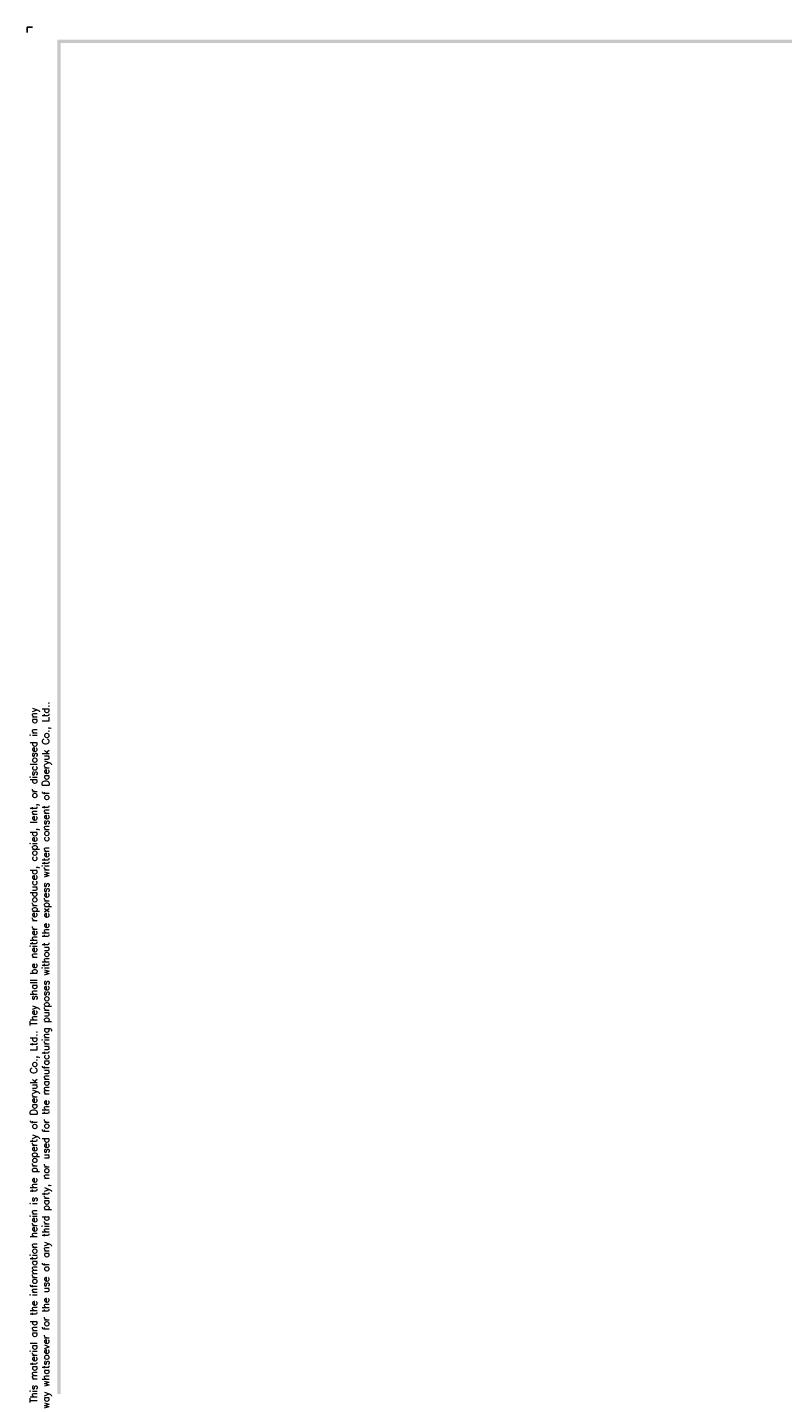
# Model space of a CAD drawing. Extents: x -417 to 860, y -1918 to 556.
# Tile 2 of 6: x 165 to 344, y 234 to 556. Entities that reach past the tile are written whole.
import ezdxf

# ---------------------------------------------------------------- set-up
doc = ezdxf.new("R2010")
doc.units = 0
doc.header["$MEASUREMENT"] = 0
doc.layers.add('di', color=3, linetype='CONTINUOUS')
doc.layers.add('dwg', color=7, linetype='CONTINUOUS')
doc.styles.get("Standard").update_dxf_attribs({"font": 'romans.shx', "height": 2, "bigfont": 'hgs.shx'})

msp = doc.modelspace()

# ---------------------------------------------------------------- linework, layer by layer
at = {"layer": 'di'}
for p in [(165.932, 555.675), (164.672, 554.415)]:
    msp.add_line(p, (164.672, 555.675), dxfattribs=at)
at = {"layer": 'dwg'}
for points in [[(171.812, 552.735), (172.652, 551.895), (857.252, 552.735), (856.412, 551.895)], [(171.812, 70.575), (172.652, 70.995), (171.812, 552.735), (172.652, 551.895)]]:
    msp.add_trace(points, dxfattribs=at)

# ---------------------------------------------------------------- texts
at = {"layer": 'di', "insert": (167.92, 310.672), "char_height": 1.68, "width": 183.76343, "attachment_point": 5, "rotation": 90}
msp.add_mtext('\\A1;This material and the information herein is the property of Daeryuk Co., Ltd.. They shall be neither reproduced, copied, lent, or disclosed in any\\Pway whatsoever for the use of any third party, nor used for the manufacturing purposes without the express written consent of Daeryuk Co., Ltd..', dxfattribs=at)

doc.saveas('drawing.dxf')
